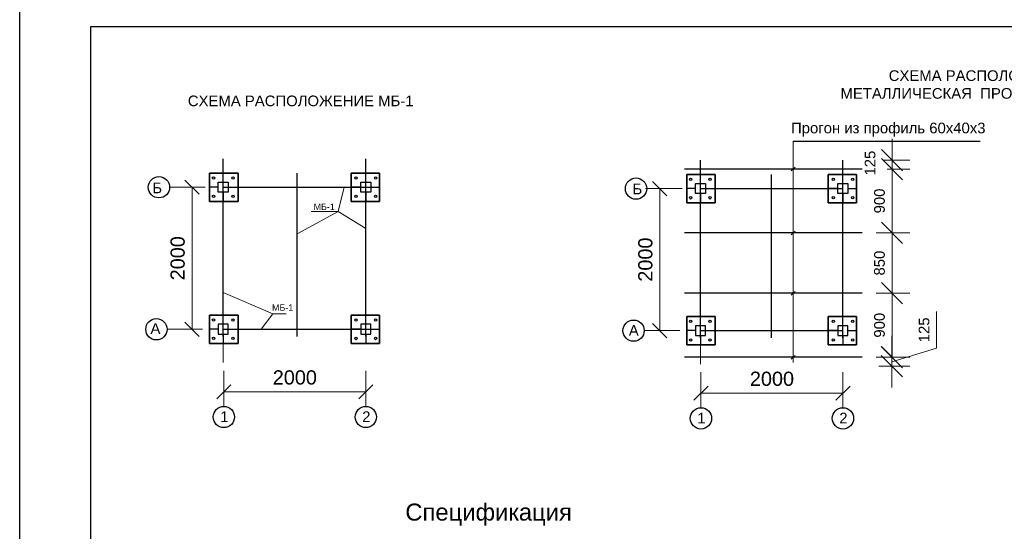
# Model space of a CAD drawing. Header units: millimetres. Extents: x 595270325 to 595481810, y -115960014 to -115841171.
# Tile 2 of 18: x 595270328 to 595284198, y -115952391 to -115945186. Entities that reach past the tile are written whole.
import ezdxf
from ezdxf.enums import TextEntityAlignment as Align

# ---------------------------------------------------------------- set-up
doc = ezdxf.new("R2010")
doc.units = ezdxf.units.MM
doc.layers.add('стена', color=7, linetype='Continuous')
doc.layers.add('стены', color=1, linetype='Continuous')
doc.styles.add('Arial 3.', font='arial.ttf')
doc.styles.get("Standard").update_dxf_attribs({"font": 'arial.ttf'})
doc.styles.add('Times New Roman', font='timesi.ttf', dxfattribs={"height": 300})
doc.dimstyles.new('Xikmatillo', dxfattribs={"dimtxt": 200, "dimasz": 200, "dimexe": 200, "dimexo": 0, "dimgap": 100, "dimtad": 1, "dimtxsty": 'Standard', "dimblk": 'OBLIQUE', "dimcen": 0, "dimclrd": 7, "dimclre": 7, "dimclrt": 7, "dimadec": 0, "dimazin": 0, "dimtfac": 1, "dimtmove": 1, "dimatfit": 3, "dimldrblk": 'OBLIQUE', "dimfxl": 200, "dimlwd": 13, "dimlwe": 13, "dimarcsym": 0})
doc.dimstyles.new('YOQUB', dxfattribs={"dimtxt": 150, "dimasz": 300, "dimexe": 250, "dimexo": 0, "dimgap": 100, "dimtad": 1, "dimdec": 0, "dimtxsty": 'Standard', "dimblk": 'OBLIQUE', "dimcen": 0, "dimclrd": 7, "dimclre": 7, "dimclrt": 7, "dimadec": 0, "dimazin": 0, "dimtfac": 1, "dimtdec": 0, "dimtmove": 1, "dimatfit": 3, "dimldrblk": 'OBLIQUE', "dimfxl": 100, "dimlwd": 13, "dimlwe": 13, "dimarcsym": 0})

# ---------------------------------------------------------------- blocks, each defined once
blk = doc.blocks.new('_Oblique')
at = {"color": 0, "linetype": 'ByBlock', "lineweight": -2}
blk.add_line((-0.5, -0.5), (0.5, 0.5), dxfattribs=at)
blk = doc.blocks.new('*D147')
at = {"color": 7, "lineweight": 13, "transparency": 16777216}
for p, q in [((595273204, -115950427), (595273204, -115950227)), ((595275204, -115950427), (595275204, -115950227)), ((595275204, -115950427), (595273204, -115950427))]:
    blk.add_line(p, q, dxfattribs=at)
at = {"layer": 'Defpoints', "color": 0, "transparency": 16777216}
for p in [(595273204, -115950427), (595273204, -115950427), (595275204, -115950427)]:
    blk.add_point(p, dxfattribs=at)
at = {"color": 7, "lineweight": 13, "transparency": 16777216, "xscale": 200, "yscale": 200, "zscale": 200, "rotation": 180}
blk.add_blockref('_Oblique', (595273204, -115950427), dxfattribs=at)
at = {"color": 7, "lineweight": 13, "transparency": 16777216, "xscale": 200, "yscale": 200, "zscale": 200}
blk.add_blockref('_Oblique', (595275204, -115950427), dxfattribs=at)
at = {"color": 7, "lineweight": 15, "transparency": 16777216, "insert": (595274204, -115950225), "char_height": 200, "attachment_point": 5, "style": 'Arial 3.'}
blk.add_mtext('2000', dxfattribs=at)
blk = doc.blocks.new('*D148')
at = {"color": 7, "lineweight": 13, "transparency": 16777216}
for p, q in [((595279925, -115950446), (595279925, -115950246)), ((595281925, -115950446), (595281925, -115950246)), ((595281925, -115950446), (595279925, -115950446))]:
    blk.add_line(p, q, dxfattribs=at)
at = {"layer": 'Defpoints', "color": 0, "transparency": 16777216}
for p in [(595279925, -115950446), (595279925, -115950446), (595281925, -115950446)]:
    blk.add_point(p, dxfattribs=at)
at = {"color": 7, "lineweight": 13, "transparency": 16777216, "xscale": 200, "yscale": 200, "zscale": 200, "rotation": 180}
blk.add_blockref('_Oblique', (595279925, -115950446), dxfattribs=at)
at = {"color": 7, "lineweight": 13, "transparency": 16777216, "xscale": 200, "yscale": 200, "zscale": 200}
blk.add_blockref('_Oblique', (595281925, -115950446), dxfattribs=at)
at = {"color": 7, "lineweight": 15, "transparency": 16777216, "insert": (595280925, -115950244), "char_height": 200, "attachment_point": 5, "style": 'Arial 3.'}
blk.add_mtext('2000', dxfattribs=at)
blk = doc.blocks.new('*D110')
at = {"color": 7, "lineweight": 13, "transparency": 16777216}
for p, q in [((595282393, -115949039), (595282866, -115949039)), ((595282616, -115949939), (595282616, -115949039)), ((595282393, -115949939), (595282866, -115949939))]:
    blk.add_line(p, q, dxfattribs=at)
at = {"layer": 'Defpoints', "color": 0, "transparency": 16777216}
for p in [(595282393, -115949039), (595282616, -115949039), (595282393, -115949939)]:
    blk.add_point(p, dxfattribs=at)
at = {"color": 7, "lineweight": 13, "transparency": 16777216, "xscale": 300, "yscale": 300, "zscale": 300}
for p, rotation in [((595282616, -115949039), 90), ((595282616, -115949939), 270)]:
    blk.add_blockref('_Oblique', p, dxfattribs=dict(at, rotation=rotation))
at = {"color": 7, "transparency": 16777216, "insert": (595282440, -115949489), "char_height": 150, "attachment_point": 5, "rotation": 90}
blk.add_mtext('900', dxfattribs=at)
blk = doc.blocks.new('*D111')
at = {"color": 7, "lineweight": 13, "transparency": 16777216}
for p, q in [((595282393, -115948189), (595282866, -115948189)), ((595282616, -115949039), (595282616, -115948189)), ((595282393, -115949039), (595282866, -115949039))]:
    blk.add_line(p, q, dxfattribs=at)
at = {"layer": 'Defpoints', "color": 0, "transparency": 16777216}
for p in [(595282393, -115948189), (595282616, -115948189), (595282393, -115949039)]:
    blk.add_point(p, dxfattribs=at)
at = {"color": 7, "lineweight": 13, "transparency": 16777216, "xscale": 300, "yscale": 300, "zscale": 300}
for p, rotation in [((595282616, -115948189), 90), ((595282616, -115949039), 270)]:
    blk.add_blockref('_Oblique', p, dxfattribs=dict(at, rotation=rotation))
at = {"color": 7, "transparency": 16777216, "insert": (595282440, -115948614), "char_height": 150, "attachment_point": 5, "rotation": 90}
blk.add_mtext('850', dxfattribs=at)
blk = doc.blocks.new('*D112')
at = {"color": 7, "lineweight": 13, "transparency": 16777216}
for p, q in [((595282550, -115947289), (595282866, -115947289)), ((595282616, -115948189), (595282616, -115947289)), ((595282393, -115948189), (595282866, -115948189))]:
    blk.add_line(p, q, dxfattribs=at)
at = {"layer": 'Defpoints', "color": 0, "transparency": 16777216}
for p in [(595282550, -115947289), (595282616, -115947289), (595282393, -115948189)]:
    blk.add_point(p, dxfattribs=at)
at = {"color": 7, "lineweight": 13, "transparency": 16777216, "xscale": 300, "yscale": 300, "zscale": 300}
for p, rotation in [((595282616, -115947289), 90), ((595282616, -115948189), 270)]:
    blk.add_blockref('_Oblique', p, dxfattribs=dict(at, rotation=rotation))
at = {"color": 7, "transparency": 16777216, "insert": (595282440, -115947739), "char_height": 150, "attachment_point": 5, "rotation": 90}
blk.add_mtext('900', dxfattribs=at)
blk = doc.blocks.new('*D113')
at = {"color": 7, "lineweight": 13, "transparency": 16777216}
for p, q in [((595282616, -115947163), (595282616, -115946863)), ((595282496, -115947163), (595282866, -115947163)), ((595282616, -115947289), (595282616, -115947163)), ((595282550, -115947289), (595282866, -115947289)), ((595282616, -115947289), (595282616, -115947589))]:
    blk.add_line(p, q, dxfattribs=at)
at = {"layer": 'Defpoints', "color": 0, "transparency": 16777216}
for p in [(595282496, -115947163), (595282616, -115947163), (595282550, -115947289)]:
    blk.add_point(p, dxfattribs=at)
at = {"color": 7, "lineweight": 13, "transparency": 16777216, "xscale": 300, "yscale": 300, "zscale": 300}
for p, rotation in [((595282616, -115947163), 270), ((595282616, -115947289), 90)]:
    blk.add_blockref('_Oblique', p, dxfattribs=dict(at, rotation=rotation))
at = {"color": 7, "transparency": 16777216, "insert": (595282308, -115947206), "char_height": 150, "attachment_point": 5, "rotation": 90}
blk.add_mtext('125', dxfattribs=at)
blk = doc.blocks.new('*D114')
at = {"color": 7, "lineweight": 13, "transparency": 16777216}
for p, q in [((595283244, -115949813), (595283244, -115949295)), ((595282615, -115949939), (595282615, -115949639)), ((595282615, -115950002), (595283244, -115949813)), ((595282393, -115949939), (595282865, -115949939)), ((595282615, -115949939), (595282615, -115950065)), ((595282615, -115949939), (595282615, -115950065)), ((595282432, -115950065), (595282865, -115950065)), ((595282615, -115950065), (595282615, -115950365))]:
    blk.add_line(p, q, dxfattribs=at)
at = {"layer": 'Defpoints', "color": 0, "transparency": 16777216}
for p in [(595282393, -115949939), (595282432, -115950065), (595282615, -115950065)]:
    blk.add_point(p, dxfattribs=at)
at = {"color": 7, "lineweight": 13, "transparency": 16777216, "xscale": 300, "yscale": 300, "zscale": 300}
for p, rotation in [((595282615, -115949939), 270), ((595282615, -115950065), 90)]:
    blk.add_blockref('_Oblique', p, dxfattribs=dict(at, rotation=rotation))
at = {"color": 7, "transparency": 16777216, "insert": (595283068, -115949554), "char_height": 150, "attachment_point": 5, "rotation": 90}
blk.add_mtext('125', dxfattribs=at)
blk = doc.blocks.new('vcBlockPos')
at = {"color": 0, "linetype": 'ByBlock', "lineweight": -2, "style": 'Times New Roman'}
blk.add_attdef('ПОЗИЦИЯ', text='', height=300, dxfattribs=at).set_placement((0, 0), align=Align.BOTTOM_CENTER)
at = {"color": 0, "linetype": 'ByBlock', "lineweight": -2, "style": 'Times New Roman', "flags": 1}
blk.add_attdef('КОЛИЧЕСТВО', text='', height=300, dxfattribs=at).set_placement((0, 0), align=Align.RIGHT)
at = {"color": 0, "linetype": 'ByBlock', "lineweight": -2, "style": 'Times New Roman'}
blk.add_attdef('НТЕКСТ', text='', height=300, dxfattribs=at).set_placement((0, 0), align=Align.TOP_CENTER)
blk = doc.blocks.new('*D159')
at = {"color": 7, "lineweight": 13, "transparency": 16777216}
for p, q in [((595272780, -115947545), (595272556, -115947545)), ((595272756, -115949546), (595272756, -115947545)), ((595272780, -115949546), (595272556, -115949546))]:
    blk.add_line(p, q, dxfattribs=at)
at = {"layer": 'Defpoints', "color": 0, "transparency": 16777216}
for p in [(595272756, -115947545), (595272780, -115947545), (595272780, -115949546)]:
    blk.add_point(p, dxfattribs=at)
at = {"color": 7, "lineweight": 13, "transparency": 16777216, "xscale": 200, "yscale": 200, "zscale": 200}
for p, rotation in [((595272756, -115947545), 90), ((595272756, -115949546), 270)]:
    blk.add_blockref('_Oblique', p, dxfattribs=dict(at, rotation=rotation))
at = {"color": 7, "lineweight": 15, "transparency": 16777216, "insert": (595272554, -115948546), "char_height": 200, "attachment_point": 5, "rotation": 90, "style": 'Arial 3.'}
blk.add_mtext('2000', dxfattribs=at)
blk = doc.blocks.new('*D160')
at = {"color": 7, "lineweight": 13, "transparency": 16777216}
for p, q in [((595279510, -115947565), (595279144, -115947565)), ((595279344, -115947565), (595279344, -115949565)), ((595279510, -115949565), (595279144, -115949565))]:
    blk.add_line(p, q, dxfattribs=at)
at = {"layer": 'Defpoints', "color": 0, "transparency": 16777216}
for p in [(595279510, -115947565), (595279344, -115949565), (595279510, -115949565)]:
    blk.add_point(p, dxfattribs=at)
at = {"color": 7, "lineweight": 13, "transparency": 16777216, "xscale": 200, "yscale": 200, "zscale": 200}
for p, rotation in [((595279344, -115947565), 90), ((595279344, -115949565), 270)]:
    blk.add_blockref('_Oblique', p, dxfattribs=dict(at, rotation=rotation))
at = {"color": 7, "lineweight": 15, "transparency": 16777216, "insert": (595279142, -115948565), "char_height": 200, "attachment_point": 5, "rotation": 90, "style": 'Arial 3.'}
blk.add_mtext('2000', dxfattribs=at)

msp = doc.modelspace()

# ---------------------------------------------------------------- linework, layer by layer
at = {"color": 0, "lineweight": 30}
for p, q in [((595271328.213, -115945280.572), (595291078.213, -115945280.572)), ((595271328.213, -115959530.572), (595271328.213, -115945280.572))]:
    msp.add_line(p, q, dxfattribs=at)
at = {"lineweight": -2, "ltscale": 100}
msp.add_line((595281222.709, -115946897.771), (595283859.701, -115946897.771), dxfattribs=at)
at = {"lineweight": 15}
for p, q in [((595281224.7, -115946897.771), (595281224.7, -115950013.827)), ((595274812.053, -115947888.992), (595274234.825, -115948199.871)), ((595273195.642, -115949615.657), (595273195.642, -115950015.657)), ((595279916.334, -115949635.16), (595279916.334, -115950035.16)), ((595281994.7, -115949939.074), (595282194.7, -115949939.074))]:
    msp.add_line(p, q, dxfattribs=at)
at = {"lineweight": 30}
for p, q in [((595273195.642, -115947345.459), (595273195.642, -115947145.459)), ((595275204.007, -115947345.459), (595275204.007, -115947145.459)), ((595282194.7, -115947289.074), (595279694.7, -115947289.074)), ((595281250.67, -115947265.112), (595281194.749, -115947316.708)), ((595273195.642, -115949645.657), (595273195.642, -115947345.459)), ((595274234.825, -115949645.564), (595274234.825, -115947345.366)), ((595275204.007, -115949645.657), (595275204.007, -115947345.459)), ((595273204.007, -115947545.459), (595275274.007, -115947545.366)), ((595281250.67, -115948165.112), (595281194.749, -115948216.708)), ((595282194.7, -115948189.074), (595279694.7, -115948189.074)), ((595282194.7, -115949039.074), (595279694.7, -115949039.074)), ((595281250.67, -115949015.112), (595281194.749, -115949066.708)), ((595273195.642, -115949545.657), (595275274.007, -115949545.841)), ((595282194.7, -115949939.074), (595279694.7, -115949939.074)), ((595281250.67, -115949916.341), (595281194.749, -115949967.937))]:
    msp.add_line(p, q, dxfattribs=at)
for p, q in [((595279916.334, -115947364.962), (595279916.334, -115947164.962)), ((595281924.7, -115947364.962), (595281924.7, -115947164.962)), ((595273195.642, -115947475.551), (595273195.642, -115947345.459)), ((595275204.007, -115947475.366), (595275204.007, -115947345.459)), ((595279916.334, -115947495.055), (595279916.334, -115947364.962)), ((595279916.334, -115949665.16), (595279916.334, -115947364.962)), ((595281924.7, -115947494.87), (595281924.7, -115947364.962)), ((595273125.642, -115947545.551), (595273004.007, -115947545.551)), ((595273195.642, -115947615.551), (595273195.642, -115947745.459)), ((595273265.642, -115947545.551), (595273404.007, -115947545.551)), ((595275134.007, -115947545.366), (595274995.642, -115947545.366)), ((595275204.007, -115947615.366), (595275204.007, -115947745.459)), ((595275274.007, -115947545.366), (595275395.642, -115947545.366)), ((595279846.334, -115947565.055), (595279724.7, -115947565.055)), ((595279986.334, -115947565.055), (595280124.7, -115947565.055)), ((595281854.7, -115947564.87), (595281716.334, -115947564.87)), ((595281994.7, -115947564.87), (595282116.334, -115947564.87)), ((595279916.334, -115947635.055), (595279916.334, -115947764.962)), ((595281924.7, -115947634.87), (595281924.7, -115947764.962)), ((595273195.642, -115949475.657), (595273195.642, -115949345.749)), ((595275204.007, -115949475.841), (595275204.007, -115949345.749)), ((595279916.334, -115949495.16), (595279916.334, -115949365.253)), ((595281924.7, -115949495.345), (595281924.7, -115949365.253)), ((595273125.642, -115949545.657), (595273004.007, -115949545.657)), ((595273265.642, -115949545.657), (595273404.007, -115949545.657)), ((595275134.007, -115949545.841), (595274995.642, -115949545.841)), ((595275274.007, -115949545.841), (595275395.642, -115949545.841)), ((595273195.642, -115949615.657), (595273195.642, -115949745.749)), ((595275204.007, -115949615.841), (595275204.007, -115949745.749)), ((595279846.334, -115949565.16), (595279724.7, -115949565.16)), ((595279916.334, -115949635.16), (595279916.334, -115949765.253)), ((595279986.334, -115949565.16), (595280124.7, -115949565.16)), ((595281854.7, -115949565.345), (595281716.334, -115949565.345)), ((595281924.7, -115949635.345), (595281924.7, -115949765.253)), ((595281994.7, -115949565.345), (595282116.334, -115949565.345))]:
    msp.add_line(p, q)
at = {"color": 0}
for p, q in [((595273004.007, -115947345.459), (595273004.007, -115947745.459)), ((595273004.007, -115947345.459), (595273404.007, -115947345.459)), ((595274995.642, -115947345.459), (595275395.642, -115947345.459)), ((595275395.642, -115947345.459), (595275395.642, -115947745.459)), ((595279724.7, -115947364.962), (595279724.7, -115947764.962)), ((595279724.7, -115947364.962), (595280124.7, -115947364.962)), ((595281716.334, -115947364.962), (595282116.334, -115947364.962)), ((595282116.334, -115947364.962), (595282116.334, -115947764.962)), ((595274995.642, -115947745.459), (595275395.642, -115947745.459)), ((595281716.334, -115947764.962), (595282116.334, -115947764.962)), ((595273004.007, -115949345.749), (595273004.007, -115949745.749)), ((595274995.642, -115949345.749), (595275395.642, -115949345.749)), ((595275395.642, -115949345.749), (595275395.642, -115949745.749)), ((595279724.7, -115949365.253), (595279724.7, -115949765.253)), ((595281716.334, -115949365.253), (595282116.334, -115949365.253)), ((595282116.334, -115949365.253), (595282116.334, -115949765.253)), ((595273004.007, -115949745.749), (595273404.007, -115949745.749)), ((595274995.642, -115949745.749), (595275395.642, -115949745.749)), ((595279724.7, -115949765.253), (595280124.7, -115949765.253)), ((595281716.334, -115949765.253), (595282116.334, -115949765.253))]:
    msp.add_line(p, q, dxfattribs=at)
at = {"color": 1}
for p, q in [((595279916.334, -115949665.16), (595279916.334, -115947364.962)), ((595280920.517, -115949665.252), (595280920.517, -115947365.054)), ((595281924.7, -115949665.16), (595281924.7, -115947364.962)), ((595279916.334, -115947565.055), (595281924.7, -115947564.871)), ((595279924.7, -115949565.253), (595281924.7, -115949565.342))]:
    msp.add_line(p, q, dxfattribs=at)
at = {"color": 0, "lineweight": 15}
for p, q in [((595272439.569, -115947545.459), (595272939.569, -115947545.459)), ((595279160.261, -115947564.962), (595279660.261, -115947564.962)), ((595272404.505, -115949545.749), (595272904.505, -115949545.749)), ((595279125.198, -115949565.253), (595279625.198, -115949565.253)), ((595273204.007, -115950130.981), (595273204.007, -115950630.981)), ((595275204.007, -115950130.981), (595275204.007, -115950630.981)), ((595279924.7, -115950150.485), (595279924.7, -115950650.485)), ((595281924.7, -115950150.485), (595281924.7, -115950650.485))]:
    msp.add_line(p, q, dxfattribs=at)
for points in [[(595273004.007, -115947745.459), (595273404.007, -115947745.459), (595273404.007, -115947345.459), (595273004.007, -115947345.459)], [(595273404.007, -115947345.459), (595273004.007, -115947345.459), (595273004.007, -115947745.459), (595273404.007, -115947745.459)], [(595273404.007, -115947745.459), (595273004.007, -115947745.459), (595273004.007, -115947345.459), (595273404.007, -115947345.459)], [(595273265.642, -115947615.551), (595273125.642, -115947615.551), (595273125.642, -115947475.551), (595273265.642, -115947475.551)], [(595274995.642, -115947745.459), (595275395.642, -115947745.459), (595275395.642, -115947345.459), (595274995.642, -115947345.459)], [(595274995.642, -115947345.459), (595275395.642, -115947345.459), (595275395.642, -115947745.459), (595274995.642, -115947745.459)], [(595275134.007, -115947475.366), (595275274.007, -115947475.366), (595275274.007, -115947615.366), (595275134.007, -115947615.366)], [(595279724.7, -115947764.962), (595280124.7, -115947764.962), (595280124.7, -115947364.962), (595279724.7, -115947364.962)], [(595280124.7, -115947364.962), (595279724.7, -115947364.962), (595279724.7, -115947764.962), (595280124.7, -115947764.962)], [(595280124.7, -115947764.962), (595279724.7, -115947764.962), (595279724.7, -115947364.962), (595280124.7, -115947364.962)], [(595281716.334, -115947764.962), (595282116.334, -115947764.962), (595282116.334, -115947364.962), (595281716.334, -115947364.962)], [(595281716.334, -115947364.962), (595282116.334, -115947364.962), (595282116.334, -115947764.962), (595281716.334, -115947764.962)], [(595279986.334, -115947635.055), (595279846.334, -115947635.055), (595279846.334, -115947495.055), (595279986.334, -115947495.055)], [(595281854.7, -115947494.87), (595281994.7, -115947494.87), (595281994.7, -115947634.87), (595281854.7, -115947634.87)], [(595273004.007, -115949345.749), (595273404.007, -115949345.749), (595273404.007, -115949745.749), (595273004.007, -115949745.749)], [(595273404.007, -115949745.749), (595273004.007, -115949745.749), (595273004.007, -115949345.749), (595273404.007, -115949345.749)], [(595273404.007, -115949345.749), (595273004.007, -115949345.749), (595273004.007, -115949745.749), (595273404.007, -115949745.749)], [(595274995.642, -115949345.749), (595275395.642, -115949345.749), (595275395.642, -115949745.749), (595274995.642, -115949745.749)], [(595274995.642, -115949745.749), (595275395.642, -115949745.749), (595275395.642, -115949345.749), (595274995.642, -115949345.749)], [(595279724.7, -115949365.253), (595280124.7, -115949365.253), (595280124.7, -115949765.253), (595279724.7, -115949765.253)], [(595280124.7, -115949765.253), (595279724.7, -115949765.253), (595279724.7, -115949365.253), (595280124.7, -115949365.253)], [(595280124.7, -115949365.253), (595279724.7, -115949365.253), (595279724.7, -115949765.253), (595280124.7, -115949765.253)], [(595281716.334, -115949365.253), (595282116.334, -115949365.253), (595282116.334, -115949765.253), (595281716.334, -115949765.253)], [(595281716.334, -115949765.253), (595282116.334, -115949765.253), (595282116.334, -115949365.253), (595281716.334, -115949365.253)], [(595273265.642, -115949475.657), (595273125.642, -115949475.657), (595273125.642, -115949615.657), (595273265.642, -115949615.657)], [(595275134.007, -115949615.841), (595275274.007, -115949615.841), (595275274.007, -115949475.841), (595275134.007, -115949475.841)], [(595279986.334, -115949495.16), (595279846.334, -115949495.16), (595279846.334, -115949635.16), (595279986.334, -115949635.16)], [(595281854.7, -115949635.345), (595281994.7, -115949635.345), (595281994.7, -115949495.345), (595281854.7, -115949495.345)]]:
    msp.add_lwpolyline(points, close=True)
at = {"lineweight": 15}
for points in [[(595274899.968, -115947545.322), (595274812.053, -115947888.992), (595274431.949, -115947888.992)], [(595275204.007, -115948127.567), (595274812.053, -115947888.992), (595274624.809, -115947888.992)], [(595273195.642, -115949028.412), (595273894.65, -115949326.463), (595274081.894, -115949326.463)], [(595273731.379, -115949545.729), (595273894.65, -115949326.463), (595274081.894, -115949326.463)]]:
    msp.add_lwpolyline(points, dxfattribs=at)
at = {"color": 0, "lineweight": 25}
for centre in [(595272289.569, -115947545.459), (595279010.261, -115947564.962), (595272254.505, -115949545.749), (595278975.198, -115949565.253), (595273204.007, -115950780.981), (595275204.007, -115950780.981), (595279924.7, -115950800.485), (595281924.7, -115950800.485)]:
    msp.add_circle(centre, 150, dxfattribs=at)
for centre in [(595273058.378, -115947415.837), (595273332.906, -115947415.837), (595275066.743, -115947415.653), (595275341.271, -115947415.653), (595279779.07, -115947435.341), (595280053.599, -115947435.341), (595281787.436, -115947435.157), (595282061.964, -115947435.157), (595273058.378, -115947675.264), (595273332.906, -115947675.264), (595275066.743, -115947675.08), (595275341.271, -115947675.08), (595279779.07, -115947694.768), (595280053.599, -115947694.768), (595281787.436, -115947694.584), (595282061.964, -115947694.584), (595273058.378, -115949415.943), (595273332.906, -115949415.943), (595275066.743, -115949416.128), (595275341.271, -115949416.128), (595279779.07, -115949435.447), (595280053.599, -115949435.447), (595281787.436, -115949435.632), (595282061.964, -115949435.632), (595273058.378, -115949675.37), (595273332.906, -115949675.37), (595275066.743, -115949675.555), (595275341.271, -115949675.555), (595279779.07, -115949694.874), (595280053.599, -115949694.874), (595281787.436, -115949695.058), (595282061.964, -115949695.058)]:
    msp.add_circle(centre, 16.581)
at = {"layer": 'стена', "color": 7, "lineweight": 25, "ltscale": 10}
msp.add_line((595270328.213, -115959780.572), (595270328.213, -115945030.572), dxfattribs=at)

# ---------------------------------------------------------------- block references
at = {"lineweight": 15}
ref = msp.add_blockref('vcBlockPos', (595274618.129, -115947896.002), dxfattribs=dict(at, xscale=-30, yscale=30, zscale=30))
ref.add_attrib('ПОЗИЦИЯ', 'МБ-1', dxfattribs={"color": 0, "linetype": 'ByBlock', "lineweight": -2, "height": 90}).set_placement((595274618.129, -115947866.002), align=Align.CENTER)
ref = msp.add_blockref('vcBlockPos', (595274032.309, -115949315.478), dxfattribs=dict(at, xscale=-30, yscale=30, zscale=30))
ref.add_attrib('ПОЗИЦИЯ', 'МБ-1', dxfattribs={"color": 0, "linetype": 'ByBlock', "lineweight": -2, "height": 90}).set_placement((595274032.309, -115949285.478), align=Align.CENTER)

# ---------------------------------------------------------------- texts
at = {"color": 0, "lineweight": 25, "style": 'Arial 3.'}
for s, p in [('Б', (595272196.721, -115947629.963)), ('Б', (595278960.261, -115947644.962)), ('А', (595272170.61, -115949610.817)), ('А', (595278908.573, -115949636.071)), ('1', (595273152.699, -115950851.8)), ('2', (595275152.699, -115950851.8)), ('1', (595279873.391, -115950871.303)), ('2', (595281873.391, -115950871.303))]:
    msp.add_text(s, height=150, dxfattribs=at).set_placement(p)
at = {"insert": (595281193.409, -115946636.142), "char_height": 150, "attachment_point": 1, "style": 'Arial 3.'}
msp.add_mtext('Прогон из профиль 60х40х3', dxfattribs=at)
at = {"color": 0, "insert": (595275760, -115952000), "char_height": 240, "width": 8406.28731, "attachment_point": 1, "style": 'Arial 3.'}
msp.add_mtext('{\\fArial|b0|i0|c204|p34;Спецификация}', dxfattribs=at)
at = {"layer": 'стены', "color": 0, "lineweight": 25, "char_height": 150, "width": 7285.72715, "attachment_point": 3, "style": 'Arial 3.'}
for s, insert in [('{\\fArial|b0|i0|c204|p34;СХЕМА РАСПОЛОЖЕНА \\PМЕТАЛЛИЧЕСКАЯ  ПРОГОНОВ}', (595285042.028, -115945899.053)), ('{\\fArial|b0|i0|c204|p34;СХЕМА РАСПОЛОЖЕНИЕ МБ-1}', (595275876.466, -115946254.706))]:
    msp.add_mtext(s, dxfattribs=dict(at, insert=insert))

# ---------------------------------------------------------------- dimensions: what is measured, and where the dimension line sits
dim = msp.add_linear_dim(base=(595282616.36, -115947162.764), p1=(595282549.812, -115947289.074), p2=(595282496.476, -115947162.764), angle=90, text='125', dimstyle='YOQUB')
dim.commit()
dim.dimension.update_dxf_attribs({"geometry": '*D113', "text_midpoint": (595282485.084, -115947205.741), "dimtype": 160})
for base, p1, p2, picture, middle in [((595282616.36, -115947289.074), (595282393.014, -115948189.074), (595282549.812, -115947289.074), '*D112', (595282439.774, -115947739.074)), ((595282616.36, -115948189.074), (595282393.014, -115949039.074), (595282393.014, -115948189.074), '*D111', (595282439.774, -115948614.074)), ((595282616.36, -115949039.074), (595282393.014, -115949939.074), (595282393.014, -115949039.074), '*D110', (595282439.774, -115949489.074))]:
    dim = msp.add_linear_dim(base=base, p1=p1, p2=p2, angle=90, dimstyle='YOQUB')
    dim.commit()
    dim.dimension.update_dxf_attribs({"geometry": picture, "text_midpoint": middle})
at = {"lineweight": 15}
for base, p1, p2, picture, middle in [((595272755.657, -115947545.459), (595272780.066, -115949545.749), (595272780.066, -115947545.459), '*D159', (595272553.542, -115948545.604)), ((595279344.339, -115949565.253), (595279509.908, -115947564.962), (595279509.908, -115949565.253), '*D160', (595279142.224, -115948565.108))]:
    dim = msp.add_linear_dim(base=base, p1=p1, p2=p2, angle=90, text='2000', dimstyle='Xikmatillo', override={"dimtxsty": 'Arial 3.'}, dxfattribs=at)
    dim.commit()
    dim.dimension.update_dxf_attribs({"geometry": picture, "text_midpoint": middle})
dim = msp.add_linear_dim(base=(595282614.647, -115950065.16), p1=(595282393.014, -115949939.074), p2=(595282431.886, -115950065.16), angle=90, text='125', dimstyle='YOQUB')
dim.commit()
dim.dimension.update_dxf_attribs({"geometry": '*D114', "text_midpoint": (595283067.819, -115949713.19)})
for base, p1, p2, picture, middle in [((595273204.007, -115950426.908), (595275204.007, -115950426.908), (595273204.007, -115950426.908), '*D147', (595274204.007, -115950224.793)), ((595279924.7, -115950446.412), (595281924.7, -115950446.412), (595279924.7, -115950446.412), '*D148', (595280924.7, -115950244.297))]:
    dim = msp.add_linear_dim(base=base, p1=p1, p2=p2, dimstyle='Xikmatillo', override={"dimtxsty": 'Arial 3.'}, dxfattribs=at)
    dim.commit()
    dim.dimension.update_dxf_attribs({"geometry": picture, "text_midpoint": middle})

doc.saveas('drawing.dxf')
